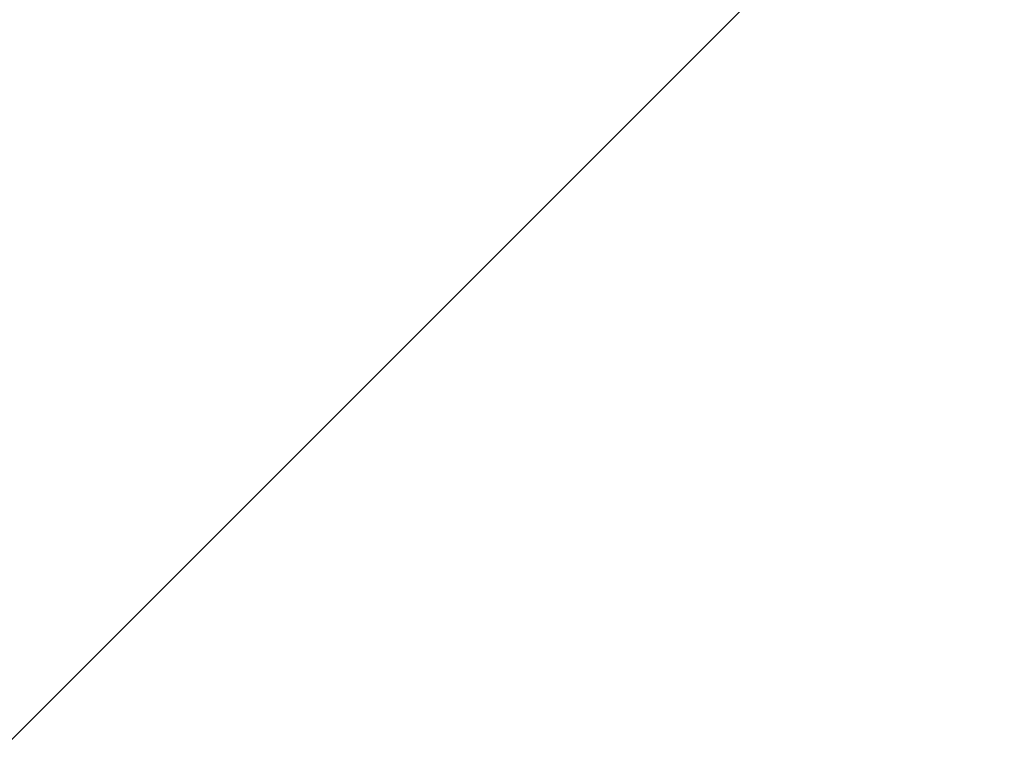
# Model space of a CAD drawing. Header units: millimetres. Extents: x 2605 to 1198744, y 17680 to 73723.
# Tile 199 of 200: x 8593 to 8677, y 52725 to 52787. Entities that reach past the tile are written whole.
import ezdxf

# ---------------------------------------------------------------- set-up
doc = ezdxf.new("R2010")
doc.units = ezdxf.units.MM

msp = doc.modelspace()

# ---------------------------------------------------------------- hatches: boundary and pattern name
at = {"lineweight": 13}
h = msp.add_hatch(dxfattribs=at)
h.set_pattern_fill('ANSI33', color=256, scale=50, style=0)
h.set_pattern_definition([(45, (-21381.03, 16915), (-224.5064, 224.5064), []), (45, (-21156.52, 16915), (-224.5064, 224.5064), [158.75, -79.375])])
h.paths.add_polyline_path([(8673.41118, 52689.15536), (8593.41118, 52689.15536), (8593.41118, 52705.15536), (8553.41118, 52705.15536), (8553.41118, 52707.15536), (8713.41118, 52707.15536), (8713.41118, 52705.15536), (8673.41118, 52705.15536)], flags=16)
edge = h.paths.add_edge_path(flags=16)
edge.add_arc((17408.41302, 53223.98242), 5, 0, 360)
edge = h.paths.add_edge_path(flags=16)
edge.add_arc((17408.41302, 53173.98242), 5, 0, 360)
edge = h.paths.add_edge_path()
edge.add_line((8483.41172, 51049.66842), (8782.03524, 51049.66842))
edge.add_line((8782.03524, 51049.66842), (8778.39869, 52658.15536))
edge.add_arc((8775.39869, 52658.15536), 3, -90, 0.0000217, ccw=False)
edge.add_line((8775.39869, 52655.15536), (8772.39869, 52655.15536))
edge.add_line((8772.39869, 52655.15536), (8772.39869, 52695.15536))
edge.add_line((8772.39869, 52695.15536), (8832.39869, 52695.15536))
edge.add_line((8832.39869, 52695.15536), (18702.41302, 52692.35747))
edge.add_line((18702.41302, 52692.35747), (18702.41302, 52699.15536))
edge.add_line((18702.41302, 52699.15536), (18802.41302, 52699.15536))
edge.add_line((18802.41302, 52699.15536), (18802.41302, 52914.15536))
edge.add_line((18802.41302, 52914.15536), (18702.41302, 52914.15536))
edge.add_line((18702.41302, 52914.15536), (18702.41302, 52924.15536))
edge.add_line((18702.41302, 52924.15536), (18802.41302, 52924.15536))
edge.add_line((18802.41302, 52924.15536), (18802.41302, 53149.15536))
edge.add_line((18802.41302, 53149.15536), (17508.41302, 53149.15536))
edge.add_line((17508.41302, 53149.15536), (17508.41302, 53249.15536))
edge.add_line((17508.41302, 53249.15536), (17308.41302, 53249.15536))
edge.add_line((17308.41302, 53249.15536), (17308.41302, 53149.15536))
edge.add_line((17308.41302, 53149.15536), (8483.41118, 53034.15536))
edge.add_line((8483.41118, 53034.15536), (8483.41118, 52684.15536))
edge.add_line((8483.41118, 52684.15536), (8483.41172, 51049.66842))

doc.saveas('drawing.dxf')
